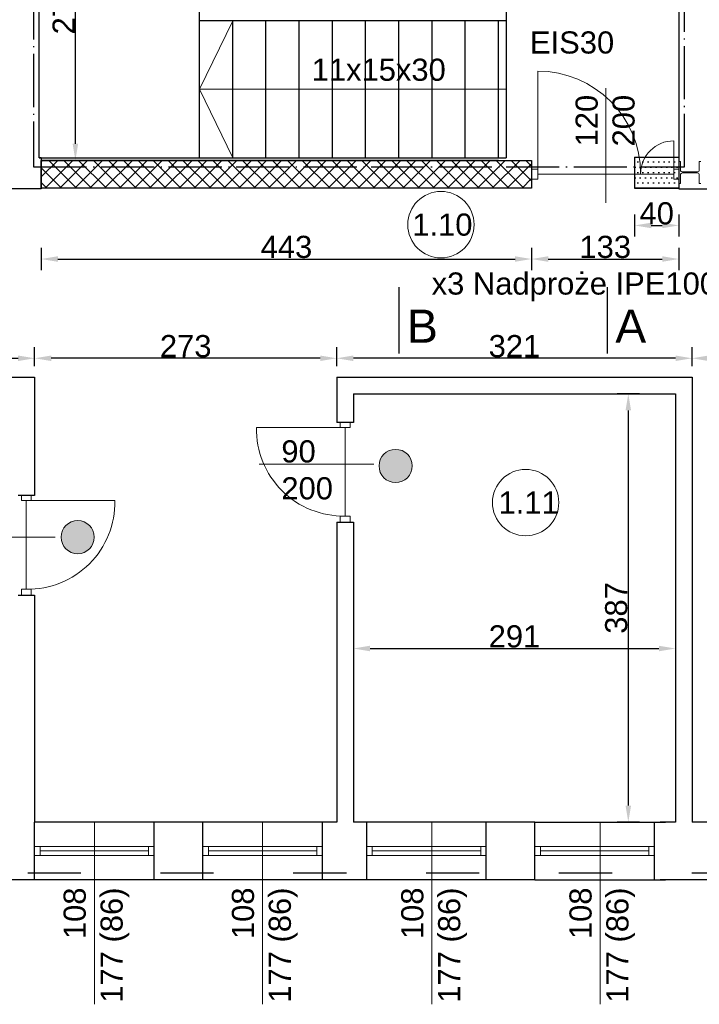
# Model space of a CAD drawing. Header units: millimetres. Extents: x 2341 to 31069, y -7915 to 10644.
# Tile 8 of 105: x 5036 to 5650, y -2950 to -2061. Entities that reach past the tile are written whole.
import ezdxf

# ---------------------------------------------------------------- set-up
doc = ezdxf.new("R2010")
doc.units = ezdxf.units.MM
doc.linetypes.add('ACAD_ISO03W100', pattern=[30, 12, -18])
doc.linetypes.add('ACAD_ISO04W100', pattern=[30.5, 24, -3, 0.5, -3])
for name, color, linetype, lineweight in [('kreskowanie', 252, 'Continuous', 5), ('opisy', 5, 'Continuous', 5), ('stolarka', 3, 'Continuous', 9), ('wymiary', 6, 'Continuous', 5), ('ściany nośne', 1, 'Continuous', 25)]:
    doc.layers.add(name, color=color, linetype=linetype, lineweight=lineweight)
doc.styles.get("Standard").update_dxf_attribs({"font": 'ARIAL.TTF'})
doc.dimstyles.new('ISO-25', dxfattribs={"dimtxt": 20, "dimasz": 15, "dimexe": 10, "dimexo": 10, "dimtad": 1, "dimdec": 0, "dimtxsty": 'Standard', "dimcen": 2.5, "dimadec": 0, "dimazin": 0, "dimtfac": 1, "dimtdec": 0, "dimtmove": 0, "dimatfit": 3, "dimfxl": 0, "dimarcsym": 0})

# ---------------------------------------------------------------- blocks, each defined once
blk = doc.blocks.new('*D118')
at = {"layer": 'Defpoints', "color": 0}
for p in [(5498.59, -2212.91), (5631.59, -2208.8), (5631.59, -2277.01)]:
    blk.add_point(p, dxfattribs=at)
at = {"layer": 'wymiary', "color": 0, "lineweight": -2}
for p, q in [((5498.59, -2267.01), (5498.59, -2287.01)), ((5631.59, -2267.01), (5631.59, -2287.01)), ((5513.59, -2277.01), (5616.59, -2277.01))]:
    blk.add_line(p, q, dxfattribs=at)
at = {"layer": 'wymiary', "color": 0}
for points in [[(5513.59, -2274.51), (5513.59, -2279.51), (5498.59, -2277.01)], [(5616.59, -2279.51), (5616.59, -2274.51), (5631.59, -2277.01)]]:
    blk.add_solid(points, dxfattribs=at)
at = {"layer": 'wymiary', "color": 0, "insert": (5565.09, -2266.17), "char_height": 20, "attachment_point": 5}
blk.add_mtext('133', dxfattribs=at)
blk = doc.blocks.new('*D119')
at = {"layer": 'Defpoints', "color": 0}
for p in [(5055.59, -2212.91), (5498.59, -2212.91), (5498.59, -2277.01)]:
    blk.add_point(p, dxfattribs=at)
at = {"layer": 'wymiary', "color": 0, "lineweight": -2}
for p, q in [((5055.59, -2267.01), (5055.59, -2287.01)), ((5498.59, -2267.01), (5498.59, -2287.01)), ((5070.59, -2277.01), (5483.59, -2277.01))]:
    blk.add_line(p, q, dxfattribs=at)
at = {"layer": 'wymiary', "color": 0}
for points in [[(5070.59, -2274.51), (5070.59, -2279.51), (5055.59, -2277.01)], [(5483.59, -2279.51), (5483.59, -2274.51), (5498.59, -2277.01)]]:
    blk.add_solid(points, dxfattribs=at)
at = {"layer": 'wymiary', "color": 0, "insert": (5277.09, -2266.17), "char_height": 20, "attachment_point": 5}
blk.add_mtext('443', dxfattribs=at)
blk = doc.blocks.new('*D178')
at = {"layer": 'Defpoints', "color": 0}
for p in [(5591.59, -2212.91), (5631.58, -2212.9), (5631.58, -2246.66)]:
    blk.add_point(p, dxfattribs=at)
at = {"layer": 'wymiary', "color": 0, "lineweight": -2}
for p, q in [((5591.59, -2236.66), (5591.59, -2256.66)), ((5631.58, -2236.66), (5631.58, -2256.66)), ((5606.59, -2246.66), (5616.58, -2246.66))]:
    blk.add_line(p, q, dxfattribs=at)
at = {"layer": 'wymiary', "color": 0}
for points in [[(5606.59, -2244.16), (5606.59, -2249.16), (5591.59, -2246.66)], [(5616.58, -2249.16), (5616.58, -2244.16), (5631.58, -2246.66)]]:
    blk.add_solid(points, dxfattribs=at)
at = {"layer": 'wymiary', "color": 0, "insert": (5611.59, -2235.83), "char_height": 20, "attachment_point": 5}
blk.add_mtext('40', dxfattribs=at)
blk = doc.blocks.new('*D234')
at = {"layer": 'Defpoints', "color": 0}
for p in [(5055.6, -1913.68), (5086.42, -1913.68), (5055.59, -2187.86)]:
    blk.add_point(p, dxfattribs=at)
at = {"layer": 'wymiary', "color": 0, "lineweight": -2}
for p, q in [((5076.42, -1913.68), (5096.42, -1913.68)), ((5086.42, -2172.86), (5086.42, -1928.68)), ((5076.42, -2187.86), (5096.42, -2187.86))]:
    blk.add_line(p, q, dxfattribs=at)
at = {"layer": 'wymiary', "color": 0}
for points in [[(5088.92, -1928.68), (5083.92, -1928.68), (5086.42, -1913.68)], [(5083.92, -2172.86), (5088.92, -2172.86), (5086.42, -2187.86)]]:
    blk.add_solid(points, dxfattribs=at)
at = {"layer": 'wymiary', "color": 0, "insert": (5075.76, -2050.77), "char_height": 20, "attachment_point": 5, "rotation": 90}
blk.add_mtext('274', dxfattribs=at)
blk = doc.blocks.new('*D971')
at = {"layer": 'Defpoints', "color": 0}
for p in [(5337.58, -2398.73), (5628.58, -2398.73), (5628.58, -2628.88)]:
    blk.add_point(p, dxfattribs=at)
at = {"layer": 'wymiary', "color": 0, "lineweight": -2}
for p, q in [((5337.58, -2618.88), (5337.58, -2638.88)), ((5628.58, -2618.88), (5628.58, -2638.88)), ((5352.58, -2628.88), (5613.58, -2628.88))]:
    blk.add_line(p, q, dxfattribs=at)
at = {"layer": 'wymiary', "color": 0}
for points in [[(5352.58, -2626.38), (5352.58, -2631.38), (5337.58, -2628.88)], [(5613.58, -2631.38), (5613.58, -2626.38), (5628.58, -2628.88)]]:
    blk.add_solid(points, dxfattribs=at)
at = {"layer": 'wymiary', "color": 0, "insert": (5483.08, -2618.04), "char_height": 20, "attachment_point": 5}
blk.add_mtext('291', dxfattribs=at)
blk = doc.blocks.new('*D972')
at = {"layer": 'Defpoints', "color": 0}
for p in [(5628.58, -2398.73), (5585.94, -2785.73), (5628.58, -2785.73)]:
    blk.add_point(p, dxfattribs=at)
at = {"layer": 'wymiary', "color": 0, "lineweight": -2}
for p, q in [((5595.94, -2398.73), (5575.94, -2398.73)), ((5585.94, -2413.73), (5585.94, -2770.73)), ((5595.94, -2785.73), (5575.94, -2785.73))]:
    blk.add_line(p, q, dxfattribs=at)
at = {"layer": 'wymiary', "color": 0}
for points in [[(5588.44, -2413.73), (5583.44, -2413.73), (5585.94, -2398.73)], [(5583.44, -2770.73), (5588.44, -2770.73), (5585.94, -2785.73)]]:
    blk.add_solid(points, dxfattribs=at)
at = {"layer": 'wymiary', "color": 0, "insert": (5575.1, -2592.23), "char_height": 20, "attachment_point": 5, "rotation": 90}
blk.add_mtext('387', dxfattribs=at)
blk = doc.blocks.new('*D974')
at = {"layer": 'Defpoints', "color": 0}
for p in [(5913.58, -2366.67), (5643.58, -2383.73), (5913.58, -2383.73)]:
    blk.add_point(p, dxfattribs=at)
at = {"layer": 'wymiary', "color": 0, "lineweight": -2}
for p, q in [((5643.58, -2373.73), (5643.58, -2356.67)), ((5913.58, -2373.73), (5913.58, -2356.67)), ((5658.58, -2366.67), (5898.58, -2366.67))]:
    blk.add_line(p, q, dxfattribs=at)
at = {"layer": 'wymiary', "color": 0}
for points in [[(5658.58, -2364.17), (5658.58, -2369.17), (5643.58, -2366.67)], [(5898.58, -2369.17), (5898.58, -2364.17), (5913.58, -2366.67)]]:
    blk.add_solid(points, dxfattribs=at)
at = {"layer": 'wymiary', "color": 0, "insert": (5778.58, -2355.83), "char_height": 20, "attachment_point": 5}
blk.add_mtext('270', dxfattribs=at)
blk = doc.blocks.new('*D975')
at = {"layer": 'Defpoints', "color": 0}
for p in [(5322.58, -2366.67), (5322.58, -2383.73), (5643.58, -2383.73)]:
    blk.add_point(p, dxfattribs=at)
at = {"layer": 'wymiary', "color": 0, "lineweight": -2}
for p, q in [((5322.58, -2373.73), (5322.58, -2356.67)), ((5643.58, -2373.73), (5643.58, -2356.67)), ((5628.58, -2366.67), (5337.58, -2366.67))]:
    blk.add_line(p, q, dxfattribs=at)
at = {"layer": 'wymiary', "color": 0}
for points in [[(5337.58, -2364.17), (5337.58, -2369.17), (5322.58, -2366.67)], [(5628.58, -2369.17), (5628.58, -2364.17), (5643.58, -2366.67)]]:
    blk.add_solid(points, dxfattribs=at)
at = {"layer": 'wymiary', "color": 0, "insert": (5483.08, -2355.82), "char_height": 20, "attachment_point": 5}
blk.add_mtext('321', dxfattribs=at)
blk = doc.blocks.new('*D976')
at = {"layer": 'Defpoints', "color": 0}
for p in [(5049.58, -2366.67), (5049.58, -2383.73), (5322.58, -2383.73)]:
    blk.add_point(p, dxfattribs=at)
at = {"layer": 'wymiary', "color": 0, "lineweight": -2}
for p, q in [((5049.58, -2373.73), (5049.58, -2356.67)), ((5322.58, -2373.73), (5322.58, -2356.67)), ((5307.58, -2366.67), (5064.58, -2366.67))]:
    blk.add_line(p, q, dxfattribs=at)
at = {"layer": 'wymiary', "color": 0}
for points in [[(5064.58, -2364.17), (5064.58, -2369.17), (5049.58, -2366.67)], [(5307.58, -2369.17), (5307.58, -2364.17), (5322.58, -2366.67)]]:
    blk.add_solid(points, dxfattribs=at)
at = {"layer": 'wymiary', "color": 0, "insert": (5186.08, -2355.82), "char_height": 20, "attachment_point": 5}
blk.add_mtext('273', dxfattribs=at)
blk = doc.blocks.new('*D977')
at = {"layer": 'Defpoints', "color": 0}
for p in [(5049.58, -2366.67), (4742.58, -2383.73), (5049.58, -2383.73)]:
    blk.add_point(p, dxfattribs=at)
at = {"layer": 'wymiary', "color": 0, "lineweight": -2}
for p, q in [((4742.58, -2373.73), (4742.58, -2356.67)), ((5049.58, -2373.73), (5049.58, -2356.67)), ((4757.58, -2366.67), (5034.58, -2366.67))]:
    blk.add_line(p, q, dxfattribs=at)
at = {"layer": 'wymiary', "color": 0}
for points in [[(4757.58, -2364.17), (4757.58, -2369.17), (4742.58, -2366.67)], [(5034.58, -2369.17), (5034.58, -2364.17), (5049.58, -2366.67)]]:
    blk.add_solid(points, dxfattribs=at)
at = {"layer": 'wymiary', "color": 0, "insert": (4896.08, -2355.82), "char_height": 20, "attachment_point": 5}
blk.add_mtext('307', dxfattribs=at)

msp = doc.modelspace()

# ---------------------------------------------------------------- hatches: boundary and pattern name
at = {"layer": 'kreskowanie', "transparency": 33554687}
h = msp.add_hatch(dxfattribs=at)
h.set_pattern_fill('ANSI37', color=3, scale=3)
h.set_pattern_definition([(45, (-261.081, 1384.443), (-6.735192, 6.735192), []), (135, (-261.081, 1384.443), (-6.735192, -6.735192), [])])
h.paths.add_polyline_path([(5055.59, -2187.86), (5055.59, -2212.91), (5498.59, -2212.91), (5498.59, -2187.86), (5468.59, -2187.86), (5055.59, -2187.86)], is_closed=False)
at = {"layer": 'stolarka', "transparency": 33554687}
h = msp.add_hatch(color=5, dxfattribs=at)
h.dxf.hatch_style = 1
h.paths.add_polyline_path([(5390.7, -2463.94, 1), (5360.7, -2463.94, 1)])
h = msp.add_hatch(color=5, dxfattribs=at)
h.dxf.hatch_style = 1
h.paths.add_polyline_path([(5103.48, -2528.24, 1), (5073.48, -2528.24, 1)])
at = {"layer": 'ściany nośne', "transparency": 33554687}
h = msp.add_hatch(dxfattribs=at)
h.set_pattern_fill('DOTS', color=256, scale=3)
h.set_pattern_definition([(0, (-261.0845, 1311.194), (2.38125, 4.7625), [0, -4.7625])])
edge = h.paths.add_edge_path()
edge.add_line((5591.58, -2184.86), (5591.59, -2212.91))
edge.add_line((5631.58, -2212.9), (5591.59, -2212.91))
edge.add_line((5591.58, -2184.86), (5631.58, -2184.85))
edge.add_line((5631.58, -2184.9), (5631.58, -2212.9))
edge = h.paths.add_edge_path(flags=16)
edge.add_line((5591.59, -2212.91), (5631.58, -2212.9))

# ---------------------------------------------------------------- linework, layer by layer
at = {"layer": 'opisy', "color": 0}
for p, q in [((5228.59, -2061.69), (5198.59, -2123.69)), ((5475.59, -2123.65), (5198.59, -2123.69)), ((5198.59, -2123.69), (5228.59, -2185.69)), ((5103.58, -2785.73), (5103.58, -2950.32)), ((5255.58, -2785.73), (5255.58, -2950.32)), ((5408.58, -2785.73), (5408.58, -2950.32)), ((5560.59, -2785.73), (5560.59, -2950.32))]:
    msp.add_line(p, q, dxfattribs=at)
at = {"layer": 'opisy', "color": 3}
for p, q in [((5565.58, -2226.24), (5565.58, -2122.52)), ((5627.08, -2195.73), (5631.58, -2195.73)), ((5627.08, -2204.73), (5627.08, -2195.73)), ((5631.58, -2208.8), (5631.58, -2188.8)), ((5631.58, -2208.8), (5631.58, -2188.8)), ((5633.08, -2188.8), (5631.58, -2188.8)), ((5633.08, -2196.55), (5633.08, -2188.8)), ((5650.08, -2196.55), (5650.08, -2188.8)), ((5650.08, -2188.8), (5651.58, -2188.8)), ((5627.08, -2204.73), (5631.58, -2204.73)), ((5633.08, -2201.05), (5633.08, -2208.8)), ((5634.88, -2198.35), (5648.28, -2198.35)), ((5634.88, -2199.25), (5648.28, -2199.25)), ((5650.08, -2201.05), (5650.08, -2208.8))]:
    msp.add_line(p, q, dxfattribs=at)
at = {"layer": 'opisy', "color": 5}
for p, q in [((5356.07, -2462.23), (5252.36, -2462.23)), ((5068.07, -2528.24), (4964.36, -2528.24))]:
    msp.add_line(p, q, dxfattribs=at)
at = {"layer": 'opisy', "color": 251}
for centre in [(5416.67, -2245.94), (5493.17, -2497.03)]:
    msp.add_circle(centre, 30, dxfattribs=at)
at = {"layer": 'opisy', "color": 3}
for centre, start, end in [((5634.88, -2196.55), 180, 270), ((5648.28, -2196.55), 270, 0), ((5634.88, -2201.05), 90, 180), ((5648.28, -2201.05), 0, 90)]:
    msp.add_arc(centre, 1.8, start, end, dxfattribs=at)
at = {"layer": 'stolarka'}
for p, q in [((5504.09, -2200.23), (5504.09, -2107.24)), ((5627.08, -2200.23), (5627.08, -2170.23)), ((5504.09, -2200.23), (5627.08, -2200.23)), ((5631.58, -2208.8), (5633.08, -2208.8)), ((5651.58, -2208.8), (5650.08, -2208.8))]:
    msp.add_line(p, q, dxfattribs=at)
at = {"layer": 'stolarka', "color": 3}
for p, q in [((5504.09, -2195.74), (5498.59, -2195.74)), ((5504.09, -2204.74), (5504.09, -2195.74)), ((5627.08, -2195.73), (5631.58, -2195.73)), ((5627.08, -2204.73), (5627.08, -2195.73)), ((5504.09, -2204.74), (5498.59, -2204.74)), ((5627.08, -2204.73), (5631.58, -2204.73))]:
    msp.add_line(p, q, dxfattribs=at)
at = {"layer": 'stolarka', "color": 5}
for p, q in [((5325.58, -2429.23), (5325.58, -2424.73)), ((5334.58, -2429.23), (5334.58, -2424.73)), ((5330.08, -2429.23), (5250.08, -2429.23)), ((5334.58, -2429.23), (5325.58, -2429.23)), ((5330.08, -2509.23), (5330.08, -2429.23)), ((5037.58, -2495.24), (5037.58, -2490.74)), ((5046.58, -2495.24), (5037.58, -2495.24)), ((5042.08, -2575.24), (5042.08, -2495.24)), ((5042.08, -2495.24), (5122.08, -2495.24)), ((5046.58, -2495.24), (5046.58, -2490.74)), ((5325.58, -2509.23), (5325.58, -2514.73)), ((5334.58, -2509.23), (5325.58, -2509.23)), ((5334.58, -2509.23), (5334.58, -2514.73)), ((5037.58, -2575.24), (5037.58, -2580.74)), ((5046.58, -2575.24), (5037.58, -2575.24)), ((5046.58, -2575.24), (5046.58, -2580.74))]:
    msp.add_line(p, q, dxfattribs=at)
at = {"layer": 'stolarka', "color": 0}
for p, q in [((5049.58, -2807.73), (5054.58, -2807.73)), ((5054.58, -2807.73), (5054.58, -2815.73)), ((5054.58, -2807.73), (5152.58, -2807.73)), ((5157.58, -2807.73), (5152.58, -2807.73)), ((5152.58, -2807.73), (5152.58, -2815.73)), ((5201.58, -2807.73), (5206.58, -2807.73)), ((5206.58, -2807.73), (5206.58, -2815.73)), ((5206.58, -2807.73), (5304.58, -2807.73)), ((5309.58, -2807.73), (5304.58, -2807.73)), ((5304.58, -2807.73), (5304.58, -2815.73)), ((5349.58, -2807.73), (5354.58, -2807.73)), ((5354.58, -2807.73), (5354.58, -2815.73)), ((5354.58, -2807.73), (5452.58, -2807.73)), ((5457.58, -2807.73), (5452.58, -2807.73)), ((5452.58, -2807.73), (5452.58, -2815.73)), ((5501.59, -2807.73), (5506.59, -2807.73)), ((5506.59, -2807.73), (5506.59, -2815.73)), ((5506.59, -2807.73), (5604.59, -2807.73)), ((5609.59, -2807.73), (5604.59, -2807.73)), ((5604.59, -2807.73), (5604.59, -2815.73)), ((5054.58, -2815.73), (5049.58, -2815.73)), ((5054.58, -2811.73), (5152.58, -2811.73)), ((5054.58, -2815.73), (5152.58, -2815.73)), ((5152.58, -2815.73), (5157.58, -2815.73)), ((5206.58, -2815.73), (5201.58, -2815.73)), ((5206.58, -2811.73), (5304.58, -2811.73)), ((5206.58, -2815.73), (5304.58, -2815.73)), ((5304.58, -2815.73), (5309.58, -2815.73)), ((5354.58, -2815.73), (5349.58, -2815.73)), ((5354.58, -2811.73), (5452.58, -2811.73)), ((5354.58, -2815.73), (5452.58, -2815.73)), ((5452.58, -2815.73), (5457.58, -2815.73)), ((5506.59, -2815.73), (5501.59, -2815.73)), ((5506.59, -2811.73), (5604.59, -2811.73)), ((5506.59, -2815.73), (5604.59, -2815.73)), ((5604.59, -2815.73), (5609.59, -2815.73))]:
    msp.add_line(p, q, dxfattribs=at)
at = {"layer": 'stolarka', "color": 5}
for points in [[(5250.08, -2429.23, 0.425735), (5330.08, -2509.23)], [(5122.08, -2495.24, -0.425735), (5042.08, -2575.24)]]:
    msp.add_lwpolyline(points, format="xyb", dxfattribs=at)
for centre in [(5375.7, -2463.94), (5088.48, -2528.24)]:
    msp.add_circle(centre, 15, dxfattribs=at)
at = {"layer": 'stolarka'}
for centre, radius, start, end in [((5504.09, -2200.23), 92.99, 0.00311, 90), ((5627.08, -2200.23), 30, 90, 180)]:
    msp.add_arc(centre, radius, start, end, dxfattribs=at)
at = {"layer": 'ściany nośne', "color": 0}
for p, q in [((5053.59, -2185.69), (5053.59, -1914.69)), ((5631.58, -1913.7), (5631.58, -2213.73)), ((5198.59, -2061.69), (5198.59, -2035.69)), ((5475.59, -2035.69), (5475.59, -2185.69)), ((5198.59, -2185.69), (5198.59, -2061.69)), ((5475.59, -2061.69), (5198.59, -2061.69)), ((5228.59, -2185.69), (5228.59, -2061.69)), ((5258.59, -2185.69), (5258.59, -2061.69)), ((5288.59, -2185.69), (5288.59, -2061.69)), ((5318.59, -2185.69), (5318.59, -2061.69)), ((5348.59, -2185.69), (5348.59, -2061.69)), ((5378.59, -2185.69), (5378.59, -2061.69)), ((5408.59, -2185.69), (5408.59, -2061.69)), ((5438.59, -2185.69), (5438.59, -2061.69)), ((5468.59, -2185.69), (5468.59, -2061.69)), ((5055.59, -2185.69), (5053.59, -2185.69)), ((5053.59, -2185.69), (5198.59, -2185.69)), ((5055.59, -2185.69), (5055.59, -2213.74)), ((5468.59, -2187.86), (5055.59, -2187.86)), ((5198.59, -2185.69), (5475.59, -2185.69)), ((5591.58, -2184.86), (5631.58, -2184.85)), ((5591.58, -2184.86), (5591.59, -2212.91)), ((5055.59, -2213.74), (4854.58, -2213.73)), ((5591.59, -2212.91), (5631.58, -2212.9)), ((5631.58, -2213.73), (5813.58, -2213.73)), ((4742.58, -2383.73), (5049.58, -2383.73)), ((5049.58, -2383.73), (5049.58, -2490.74)), ((5322.58, -2383.73), (5322.58, -2424.73)), ((5322.58, -2383.73), (5643.58, -2383.73)), ((5643.58, -2383.73), (5643.58, -2785.73)), ((5337.58, -2398.73), (5337.58, -2424.73)), ((5337.58, -2398.73), (5628.58, -2398.73)), ((5628.58, -2398.73), (5628.58, -2785.73)), ((5337.58, -2424.73), (5322.58, -2424.73)), ((5049.58, -2490.74), (5034.58, -2490.74)), ((5322.58, -2514.73), (5322.58, -2785.73)), ((5322.58, -2514.73), (5337.58, -2514.73)), ((5337.58, -2514.73), (5337.58, -2785.73)), ((5034.58, -2580.74), (5049.58, -2580.74)), ((5049.58, -2580.74), (5049.58, -2785.73)), ((5322.58, -2785.73), (5049.58, -2785.73)), ((5049.58, -2837.73), (5049.58, -2785.73)), ((5157.58, -2837.73), (5157.58, -2785.73)), ((5201.58, -2837.73), (5201.58, -2785.73)), ((5309.58, -2837.73), (5309.58, -2785.73)), ((5501.59, -2785.73), (5337.58, -2785.73)), ((5349.58, -2837.73), (5349.58, -2785.73)), ((5457.58, -2837.73), (5457.58, -2785.73)), ((5501.59, -2837.73), (5501.59, -2785.73)), ((5501.59, -2785.73), (5619.59, -2785.73)), ((5609.59, -2837.73), (5609.59, -2785.73)), ((5628.58, -2785.73), (5614.59, -2785.73)), ((5913.58, -2785.73), (5643.58, -2785.73)), ((5501.59, -2837.73), (2912.58, -2837.73)), ((5501.59, -2837.73), (5619.59, -2837.73)), ((7606.58, -2837.73), (5614.59, -2837.73))]:
    msp.add_line(p, q, dxfattribs=at)
at = {"layer": 'ściany nośne'}
for p, q in [((5055.59, -2187.86), (5468.59, -2187.86)), ((5591.58, -2184.86), (5631.58, -2184.85)), ((5591.58, -2184.86), (5591.59, -2212.91)), ((5631.58, -2184.85), (5631.58, -2212.9)), ((5631.58, -2184.9), (5631.58, -2212.9)), ((5631.58, -2212.9), (5591.59, -2212.91))]:
    msp.add_line(p, q, dxfattribs=at)
at = {"layer": 'ściany nośne', "color": 3}
for p, q in [((5055.59, -2212.91), (5055.59, -2187.86)), ((5055.59, -2187.86), (5498.59, -2187.86)), ((5498.59, -2187.86), (5498.59, -2212.91)), ((5498.59, -2212.91), (5055.59, -2212.91)), ((5378.59, -2302.47), (5378.59, -2362.47)), ((5566.8, -2302.47), (5566.8, -2362.47))]:
    msp.add_line(p, q, dxfattribs=at)
at = {"layer": 'ściany nośne', "linetype": 'ACAD_ISO03W100', "ltscale": 4}
msp.add_line((5931.3, -2831.75), (3231.24, -2831.75), dxfattribs=at)
at = {"layer": 'ściany nośne', "color": 134, "linetype": 'ACAD_ISO04W100', "ltscale": 2}
msp.add_lwpolyline([(5048.59, -1908.69), (5048.59, -2193.69), (5636.58, -2193.69), (5636.58, -1908.69), (5048.59, -1908.69)], dxfattribs=at)
at = {"layer": 'ściany nośne', "color": 0}
for p in [(5228.59, -2185.69), (5258.59, -2185.69), (5288.59, -2185.69), (5318.59, -2185.69), (5348.59, -2185.69), (5378.59, -2185.69), (5408.59, -2185.69), (5438.59, -2185.69), (5468.59, -2185.69)]:
    msp.add_point(p, dxfattribs=at)

# ---------------------------------------------------------------- texts
at = {"layer": 'opisy', "color": 3, "attachment_point": 1}
for s, insert, char_height, width in [('EIS30', (5497.05, -2071.37), 20, 104.9128), ('x3 Nadproże IPE100 L=150cm', (5408.27, -2289.13), 20, 504.7886), ('B', (5385.97, -2322.69), 30, 518.5227), ('A', (5574.18, -2322.69), 30, 518.5227)]:
    msp.add_mtext(s, dxfattribs=dict(at, insert=insert, char_height=char_height, width=width))
at = {"layer": 'opisy', "color": 0, "insert": (5299.87, -2096), "char_height": 20, "width": 104.9128, "attachment_point": 1}
msp.add_mtext('11x15x30', dxfattribs=at)
at = {"layer": 'opisy', "color": 3, "insert": (5538.27, -2175.29), "char_height": 20, "width": 6.6981, "attachment_point": 1, "rotation": 90}
msp.add_mtext('120\\P200', dxfattribs=at)
at = {"layer": 'opisy', "color": 251, "char_height": 20, "width": 104.9128, "attachment_point": 1}
for s, insert in [('1.10', (5390.77, -2235.91)), ('1.11', (5468.67, -2487))]:
    msp.add_mtext(s, dxfattribs=dict(at, insert=insert))
at = {"layer": 'opisy', "color": 5, "insert": (5272.49, -2440.79), "char_height": 20, "width": 6.6981, "attachment_point": 1}
msp.add_mtext('90\\P200', dxfattribs=at)
at = {"layer": 'opisy', "color": 0, "char_height": 20, "width": 104.9128, "attachment_point": 3, "rotation": 90}
for insert in [(5075.75, -2844.81), (5227.75, -2844.81), (5380.75, -2844.81), (5532.75, -2844.81)]:
    msp.add_mtext('108\\P177 (86)', dxfattribs=dict(at, insert=insert))

# ---------------------------------------------------------------- dimensions: what is measured, and where the dimension line sits
at = {"layer": 'wymiary', "color": 0}
dim = msp.add_linear_dim(base=(5086.42, -1913.68), p1=(5055.59, -2187.86), p2=(5055.6, -1913.68), angle=90, dimstyle='ISO-25', override={"dimtxsty": 'Standard'}, dxfattribs=at)
dim.commit()
dim.dimension.update_dxf_attribs({"geometry": '*D234', "text_midpoint": (5075.76, -2050.77)})
for base, p1, p2, picture, middle in [((5498.59, -2277.01), (5055.59, -2212.91), (5498.59, -2212.91), '*D119', (5277.09, -2266.17)), ((5631.59, -2277.01), (5498.59, -2212.91), (5631.59, -2208.8), '*D118', (5565.09, -2266.17)), ((5049.58, -2366.67), (4742.58, -2383.73), (5049.58, -2383.73), '*D977', (4896.08, -2355.82)), ((5049.58, -2366.67), (5322.58, -2383.73), (5049.58, -2383.73), '*D976', (5186.08, -2355.82)), ((5322.58, -2366.67), (5643.58, -2383.73), (5322.58, -2383.73), '*D975', (5483.08, -2355.82)), ((5913.58, -2366.67), (5643.58, -2383.73), (5913.58, -2383.73), '*D974', (5778.58, -2355.83)), ((5628.58, -2628.88), (5337.58, -2398.73), (5628.58, -2398.73), '*D971', (5483.08, -2618.04))]:
    dim = msp.add_linear_dim(base=base, p1=p1, p2=p2, dimstyle='ISO-25', dxfattribs=at)
    dim.commit()
    dim.dimension.update_dxf_attribs({"geometry": picture, "text_midpoint": middle})
at = {"layer": 'wymiary', "color": 1}
dim = msp.add_linear_dim(base=(5631.58, -2246.66), p1=(5591.59, -2212.91), p2=(5631.58, -2212.9), dimstyle='ISO-25', dxfattribs=at)
dim.commit()
dim.dimension.update_dxf_attribs({"geometry": '*D178', "text_midpoint": (5611.59, -2235.83)})
at = {"layer": 'wymiary', "color": 0}
dim = msp.add_linear_dim(base=(5585.94, -2785.73), p1=(5628.58, -2398.73), p2=(5628.58, -2785.73), angle=90, dimstyle='ISO-25', dxfattribs=at)
dim.commit()
dim.dimension.update_dxf_attribs({"geometry": '*D972', "text_midpoint": (5575.1, -2592.23)})

doc.saveas('drawing.dxf')
